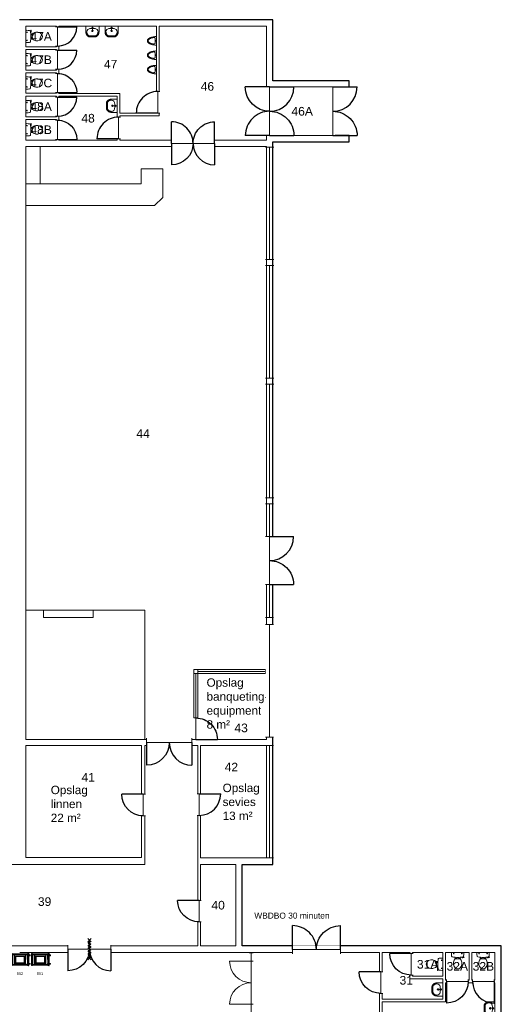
# Model space of a CAD drawing. Header units: millimetres. Extents: x 251300 to 553564, y 2563 to 144710.
# Tile 56 of 57: x 287305 to 307415, y 30348 to 71479. Entities that reach past the tile are written whole.
import ezdxf
from ezdxf.enums import TextEntityAlignment as Align

# ---------------------------------------------------------------- set-up
doc = ezdxf.new("R2010")
doc.units = ezdxf.units.MM
doc.set_wipeout_variables(frame=1)
doc.linetypes.add('HIDDEN', pattern=[9.525, 6.35, -3.175])
for name, color, linetype in [('0 @ 50', 7, 'Continuous'), ('A--$01A__Algemeen-Txt25', 2, 'Continuous'), ('A--32A_Binnenwandopening deurdranger', 1, 'Continuous'), ('A--L65A_Beveiliging Dak', 1, 'Continuous')]:
    doc.layers.add(name, color=color, linetype=linetype)
for name, color, linetype, lineweight in [('APPARAAT1', 2, 'Continuous', 25), ('APPARAAT2', 1, 'Continuous', 20), ('APPARAAT3', 6, 'Continuous', 18), ('POSITIENUMMER', 141, 'Continuous', 20), ('TEKST PS', 10, 'Continuous', 9), ('X-L21_C_buitenwanden', 7, 'Continuous', 30), ('X-L22_C_binnenwand', 7, 'Continuous', 13), ('X-L24_C_trappen hellingen', 30, 'Continuous', 5), ('X-L32_C_binnenwandopeningen', 3, 'Continuous', 5), ('X-L74_C_sanitair', 5, 'Continuous', 5), ('X-L76_C_vaste voorziening', 4, 'Continuous', 5), ('X-T22_C_ruimtelabel', 7, 'Continuous', 5)]:
    doc.layers.add(name, color=color, linetype=linetype, lineweight=lineweight)
doc.styles.add('DVD_ALG 2.5mm_RE', font='arial.ttf', dxfattribs={"height": 2.5})
doc.styles.add('PS', font='arial.ttf')
doc.styles.get("Standard").update_dxf_attribs({"font": 'arial.ttf'})

# ---------------------------------------------------------------- blocks, each defined once
blk = doc.blocks.new('POSITIENUMMER')
at = {"layer": 'POSITIENUMMER', "style": 'PS', "flags": 1}
for tag, p in [('AFMETINGEN', (-1.22, -10.86)), ('OMSCHRIJVING', (-1.22, -14.79)), ('OPMERKINGEN', (-1.22, -18.98))]:
    blk.add_attdef(tag, p, '', height=2.8, dxfattribs=at)
blk.add_wipeout([(-5.03, 0), (-5.03, 0.11), (-5.02, 0.2), (-5, 0.34), (-4.97, 0.48), (-4.93, 0.6), (-4.86, 0.76), (-4.78, 0.92), (-4.69, 1.07), (-4.6, 1.2), (-4.54, 1.27), (-4.48, 1.34), (-4.43, 1.4), (-4.35, 1.49), (-4.26, 1.57), (-4.18, 1.64), (-4.07, 1.73), (-3.91, 1.86), (-3.77, 1.95), (-3.62, 2.05), (-3.49, 2.12), (-3.31, 2.22), (-3.18, 2.29), (-3.02, 2.36), (-2.86, 2.43), (-2.72, 2.48), (-2.53, 2.55), (-2.36, 2.61), (-2.17, 2.66), (-2, 2.71), (-1.73, 2.77), (-1.53, 2.81), (-1.37, 2.84), (-1.13, 2.88), (-0.93, 2.9), (-0.73, 2.92), (-0.52, 2.93), (-0.28, 2.95), (-0.09, 2.95), (0.17, 2.95), (0.35, 2.94), (0.58, 2.93), (0.78, 2.91), (1, 2.89), (1.15, 2.87), (1.32, 2.85), (1.47, 2.82), (1.68, 2.78), (1.88, 2.74), (2.01, 2.7), (2.16, 2.67), (2.37, 2.6), (2.54, 2.55), (2.65, 2.51), (2.78, 2.46), (2.91, 2.41), (3.05, 2.34), (3.21, 2.27), (3.32, 2.22), (3.46, 2.14), (3.61, 2.06), (3.73, 1.98), (3.85, 1.9), (4, 1.79), (4.11, 1.7), (4.21, 1.62), (4.33, 1.5), (4.43, 1.4), (4.53, 1.29), (4.62, 1.17), (4.69, 1.06), (4.77, 0.94), (4.83, 0.83), (4.89, 0.7), (4.93, 0.6), (4.97, 0.47), (4.99, 0.38), (5.02, 0.23), (5.03, 0.13), (5.03, 0.07), (5.03, 0.04), (5.03, -0.07), (5.02, -0.18), (5.02, -0.17), (5.01, -0.3), (4.96, -0.48), (4.92, -0.62), (4.88, -0.73), (4.79, -0.9), (4.74, -0.99), (4.69, -1.08), (4.62, -1.17), (4.52, -1.29), (4.44, -1.39), (4.37, -1.46), (4.28, -1.55), (4.2, -1.63), (4.05, -1.75), (3.95, -1.83), (3.83, -1.91), (3.65, -2.03), (3.52, -2.11), (3.37, -2.19), (3.23, -2.26), (3.12, -2.32), (2.93, -2.4), (2.81, -2.45), (2.67, -2.5), (2.5, -2.56), (2.26, -2.63), (2.12, -2.68), (1.9, -2.73), (1.71, -2.78), (1.55, -2.81), (1.41, -2.83), (1.28, -2.85), (1.11, -2.88), (0.84, -2.91), (0.68, -2.92), (0.46, -2.94), (0.29, -2.95), (0.1, -2.95), (-0.12, -2.95), (-0.33, -2.94), (-0.56, -2.93), (-0.83, -2.91), (-1.09, -2.88), (-1.3, -2.85), (-1.58, -2.8), (-1.83, -2.75), (-2.05, -2.69), (-2.13, -2.67), (-2.15, -2.67), (-2.41, -2.59), (-2.61, -2.52), (-2.79, -2.45), (-2.94, -2.39), (-3.08, -2.33), (-3.25, -2.25), (-3.37, -2.19), (-3.5, -2.12), (-3.64, -2.04), (-3.76, -1.96), (-3.89, -1.87), (-3.97, -1.81), (-4.08, -1.73), (-4.15, -1.67), (-4.32, -1.51), (-4.48, -1.35), (-4.55, -1.26), (-4.64, -1.14), (-4.73, -1), (-4.79, -0.9), (-4.86, -0.77), (-4.91, -0.65), (-4.94, -0.55), (-4.97, -0.44), (-5.01, -0.28), (-5.02, -0.19), (-5.03, -0.07)]).dxf.layer = 'POSITIENUMMER'
at = {"layer": 'POSITIENUMMER'}
blk.add_attdef('POS', text='', height=2.3, dxfattribs=at).set_placement((0, 0), align=Align.MIDDLE)
at = {"layer": 'POSITIENUMMER', "style": 'PS', "flags": 1}
blk.add_attdef('MERK-TYPE', (-1.22, -6.81), '', height=2.8, dxfattribs=at)
blk = doc.blocks.new('DVDVB_32_-S-_Raam')
at = {"linetype": 'Continuous', "lineweight": 13}
blk.add_wipeout([(0, 0.5), (1, 0.5), (1, -0.5), (0, -0.5)], dxfattribs=at)
at = {"color": 1, "linetype": 'ByBlock', "lineweight": -2}
for p, q in [((0, -0.5), (0, 0.5)), ((1, -0.5), (1, 0.5)), ((0, 0), (1, 0))]:
    blk.add_line(p, q, dxfattribs=at)
blk = doc.blocks.new('DVDVB_32_-S-_Deur')
at = {"linetype": 'Continuous', "lineweight": 13}
blk.add_wipeout([(0, -0.5), (1, -0.5), (1, 0.5), (0, 0.5)], dxfattribs=at)
at = {"color": 0, "linetype": 'ByBlock', "lineweight": -2}
for p, q in [((0, -0.5), (0, 0.5)), ((1, -0.5), (1, 0.5)), ((0, 0), (1, 0))]:
    blk.add_line(p, q, dxfattribs=at)
blk = doc.blocks.new('DVDVB_32_-S-_DubbelDeur')
at = {"linetype": 'Continuous', "lineweight": 13}
blk.add_wipeout([(0, -0.5), (1, -0.5), (1, 0.5), (0, 0.5)], dxfattribs=at)
at = {"color": 0, "linetype": 'ByBlock', "lineweight": -2}
for p, q in [((0, -0.5), (0, 0.5)), ((1, -0.5), (1, 0.5)), ((0, 0), (1, 0))]:
    blk.add_line(p, q, dxfattribs=at)
blk = doc.blocks.new('DVDVB_74_-S-_Toilet')
at = {"color": 0, "linetype": 'ByBlock', "lineweight": -2}
for p, q in [((248, 0), (-248, 0)), ((-143, -45), (-184, -45)), ((-163, -66), (-163, -24)), ((-111, -200), (-111, -230)), ((-101, -271), (-101, -250)), ((-101, -250), (-57, -250)), ((-67, -250), (-67, -268)), ((-57, -250), (-57, -267)), ((-57, -255), (-35, -255)), ((-35, -255), (-35, -260)), ((-35, -260), (35, -260)), ((35, -255), (35, -260)), ((57, -255), (35, -255)), ((57, -250), (57, -266)), ((101, -250), (57, -250)), ((67, -250), (67, -267)), ((101, -270), (101, -250)), ((111, -230), (111, -200)), ((193, -45), (152, -45)), ((173, -65), (173, -25)), ((178, -192), (183, -206)), ((181, -202), (210, -196)), ((211, -197), (208, -187)), ((262, -216), (210, -224)), ((222, -205), (259, -200)), ((264, -204), (266, -210))]:
    blk.add_line(p, q, dxfattribs=at)
for centre in [(-163, -46), (173, -46)]:
    blk.add_circle(centre, 12, dxfattribs=at)
for centre, radius, start, end in [((-214, -28), 43.4, 141.7698, 181.0192), ((892, -28), 1150, 180, 186.3309), ((-217, -151), 34, 186.3309, 259.2904), ((0, 994), 1200, 259.2904, 264.6981), ((80, -457), 263, 148.9077, 230.8792), ((241, -554), 450, 146.1571, 148.9077), ((-240, -231), 129, 326.1571, 0), ((-101, -292), 20, 96.9358, 142.58), ((0, 992), 1197, 264.6981, 275.3019), ((9, -1192), 926, 84.3005, 96.9358), ((-81, -457), 263, 309.1208, 31.0923), ((99, -290), 20, 37.7817, 84.3005), ((0, 994), 1200, 275.3019, 280.7271), ((240, -231), 129, 180, 213.8429), ((-241, -554), 450, 31.0923, 33.8429), ((207, -200), 25, 195.9272, 278.4779), ((220, -196), 10, 191.8886, 277.2238), ((217, -152), 33.5, 280.7271, 353.6509), ((214, -28), 43.4, 358.9808, 38.2302), ((-893, -28), 1150, 353.6509, 0), ((260, -206), 5, 15.7398, 97.2238), ((261, -212), 5, 278.4779, 15.7398), ((0, -556), 135, 230.8792, 309.1208)]:
    blk.add_arc(centre, radius, start, end, dxfattribs=at)
blk = doc.blocks.new('DVDVB_74_-S-_Urinoir')
at = {"color": 0, "linetype": 'ByBlock', "lineweight": -2}
blk.add_circle((0, -25), 25, dxfattribs=at)
blk.add_open_spline([(177, 0), (0, 0), (-178, 0)], degree=2, dxfattribs=at)
for points, weights, knots in [([(-178, 0), (-178, -380), (0, -380), (177, -380), (177, 0)], [1, 0.707106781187, 1, 0.707106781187, 1], [0, 0, 0, 0.25, 0.25, 0.5, 0.5, 0.5]), ([(-1, -50), (-41, -50), (-81, -50), (-140, -50), (-140, -110), (-141, -111), (-141, -113), (-140, -113), (-140, -113), (-106, -344), (-4, -350)], [1, 1, 1, 0.707106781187, 1, 1, 1, 1, 1, 0.817166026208, 0.992380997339], [0, 0, 0, 0.2, 0.2, 0.4, 0.4, 0.6, 0.6, 0.8, 0.8, 0.9958328, 0.9958328, 0.9958328]), ([(-7, -50), (32, -50), (71, -50), (72, -50), (72, -50), (132, -50), (132, -110), (132, -110), (131, -110), (131, -111), (131, -113), (132, -113), (132, -113), (99, -344), (-4, -350)], [1, 1, 1, 1, 1, 0.707106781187, 1, 1, 1, 1, 1, 1, 1, 0.817166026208, 0.992380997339], [0, 0, 0, 0.1428571, 0.1428571, 0.2857143, 0.2857143, 0.4285714, 0.4285714, 0.5714286, 0.5714286, 0.7142857, 0.7142857, 0.8571429, 0.8571429, 0.9970234, 0.9970234, 0.9970234])]:
    blk.add_rational_spline(points, weights, degree=2, knots=knots, dxfattribs=at)
blk = doc.blocks.new('DVDVB_74_-S-_Wasbak')
at = {"color": 0, "linetype": 'ByBlock', "lineweight": -2}
for p, q in [((-79, -100), (79, -100)), ((0, -65), (-45, -82)), ((-37, -64), (-29, -89)), ((0, -65), (0, -153)), ((0, -65), (45, -82)), ((37, -64), (29, -89))]:
    blk.add_line(p, q, dxfattribs=at)
for centre, radius in [((0, -196), 30), ((0, -196), 20), ((0, -66), 17.5)]:
    blk.add_circle(centre, radius, dxfattribs=at)
blk.add_ellipse((-96, -211), major_axis=(136, 40), ratio=0.751905, start_param=1.224555, end_param=2.997882, dxfattribs=at)
at = {"color": 0, "linetype": 'ByBlock', "lineweight": -2, "extrusion": (0, 0, -1)}
blk.add_ellipse((96, -211), major_axis=(-136, 40), ratio=0.751905, start_param=1.224555, end_param=2.997882, dxfattribs=at)
at = {"color": 0, "linetype": 'ByBlock', "lineweight": -2}
for points in [[(-275, 0), (-275, -118), (-275, -235)], [(275, 0), (0, 0), (-275, 0)], [(275, -236), (275, -118), (275, 0)], [(-92, -451), (0, -450), (91, -450)]]:
    blk.add_open_spline(points, degree=2, dxfattribs=at)
for points in [[(-275, -235), (-270, -456), (-92, -451)], [(91, -450), (270, -456), (275, -236)]]:
    blk.add_rational_spline(points, [1, 0.707108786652, 1], degree=2, dxfattribs=at)
blk.add_rational_spline([(235, -235), (231, -415), (92, -411), (92, -410), (91, -410), (0, -410), (-91, -410), (-92, -410), (-93, -411), (-231, -415), (-235, -235)], [1, 0.707108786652, 1, 1, 1, 1, 1, 1, 1, 0.707108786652, 1], degree=2, knots=[0, 0, 0, 0.2, 0.2, 0.4, 0.4, 0.6, 0.6, 0.8, 0.8, 1, 1, 1], dxfattribs=at)
blk = doc.blocks.new('DVDVB_32_-S-_DraairichtingEnkel')
at = {"color": 0, "linetype": 'ByBlock', "lineweight": -2}
blk.add_line((0, 0), (0, 1), dxfattribs=at)
blk.add_arc((0, 0), 1, 0, 90, dxfattribs=at)
blk = doc.blocks.new('Dienbladen DFR 460x360')
at = {"layer": 'APPARAAT1'}
for p, q in [((16, -14), (16, -250)), ((16, -26), (16, -243)), ((16, -486), (16, -250)), ((16, -474), (16, -257)), ((18, -12), (49, -12)), ((51, -13), (51, -22)), ((51, -14), (51, -250)), ((691, -17), (51, -17)), ((51, -250), (51, -17)), ((51, -250), (51, -483)), ((51, -486), (51, -250)), ((691, -250), (691, -17)), ((691, -250), (691, -483)), ((739, -409), (739, -91)), ((18, -488), (49, -488)), ((691, -483), (51, -483))]:
    blk.add_line(p, q, dxfattribs=at)
for points in [[(726, -10), (691, -10), (691, -91), (726, -91)], [(726, -490), (691, -490), (691, -409), (726, -409)]]:
    blk.add_lwpolyline(points, close=True, dxfattribs=at)
for points in [[(726, -10), (739, -10), (739, -91), (726, -91)], [(726, -490), (739, -490), (739, -409), (726, -409)]]:
    blk.add_lwpolyline(points, dxfattribs=at)
for centre, start, end in [((18, -14), 90, 180), ((49, -14), 0, 90), ((18, -486), 180, 270), ((49, -486), 270, 0)]:
    blk.add_arc(centre, 2, start, end, dxfattribs=at)
at = {"layer": 'APPARAAT2'}
for p, q in [((32, 0), (0, 0)), ((6, 0), (6, -244)), ((710, 0), (742, 0)), ((736, 0), (736, -10)), ((-2, -2), (-2, -242)), ((-2, -498), (-2, -258)), ((0, -244), (15, -244)), ((0, -256), (15, -256)), ((6, -500), (6, -256)), ((33, 0), (50, -11)), ((371, -63), (134, -63)), ((134, -250), (134, -63)), ((134, -66), (134, -113)), ((134, -86), (134, -111)), ((134, -86), (134, -86)), ((134, -113), (136, -113)), ((141, -117), (134, -117)), ((161, -119), (134, -119)), ((134, -250), (134, -437)), ((161, -381), (134, -381)), ((141, -382), (134, -382)), ((134, -434), (134, -386)), ((134, -386), (136, -386)), ((134, -414), (134, -389)), ((136, -113), (136, -66)), ((136, -117), (136, -70)), ((139, -70), (136, -70)), ((136, -70), (139, -70)), ((136, -78), (136, -70)), ((139, -78), (136, -78)), ((136, -250), (136, -119)), ((136, -250), (136, -119)), ((136, -250), (136, -381)), ((136, -250), (136, -381)), ((136, -382), (136, -430)), ((136, -386), (136, -434)), ((184, -63), (137, -63)), ((137, -65), (184, -65)), ((139, -113), (139, -72)), ((139, -386), (139, -428)), ((371, -65), (141, -65)), ((141, -65), (141, -68)), ((371, -67), (144, -67)), ((371, -118), (144, -118)), ((371, -381), (144, -381)), ((165, -65), (165, -67)), ((165, -65), (173, -65)), ((166, -118), (166, -250)), ((166, -381), (166, -250)), ((169, -250), (169, -119)), ((171, -119), (169, -119)), ((169, -250), (169, -381)), ((171, -381), (169, -381)), ((171, -119), (171, -118)), ((171, -381), (171, -381)), ((173, -65), (173, -67)), ((371, -63), (184, -63)), ((184, -63), (184, -65)), ((184, -65), (184, -63)), ((184, -65), (371, -65)), ((194, -250), (194, -118)), ((194, -250), (194, -381)), ((371, -63), (608, -63)), ((371, -63), (557, -63)), ((371, -65), (371, -63)), ((371, -65), (371, -63)), ((371, -65), (601, -65)), ((557, -65), (371, -65)), ((371, -67), (598, -67)), ((371, -118), (598, -118)), ((371, -381), (598, -381)), ((547, -250), (547, -118)), ((547, -250), (547, -381)), ((557, -63), (605, -63)), ((557, -65), (557, -63)), ((557, -63), (557, -65)), ((605, -65), (557, -65)), ((568, -65), (568, -67)), ((576, -65), (568, -65)), ((571, -119), (571, -118)), ((571, -119), (572, -119)), ((571, -381), (571, -381)), ((571, -381), (572, -381)), ((572, -250), (572, -119)), ((572, -250), (572, -381)), ((576, -65), (576, -67)), ((576, -118), (576, -250)), ((576, -381), (576, -250)), ((581, -119), (608, -119)), ((581, -381), (608, -381)), ((601, -65), (601, -68)), ((601, -117), (608, -117)), ((601, -382), (608, -382)), ((606, -70), (603, -70)), ((603, -70), (605, -70)), ((603, -113), (603, -72)), ((603, -78), (605, -78)), ((603, -386), (603, -428)), ((605, -78), (605, -70)), ((606, -113), (606, -66)), ((606, -117), (606, -70)), ((607, -113), (606, -113)), ((606, -250), (606, -119)), ((606, -250), (606, -119)), ((606, -250), (606, -381)), ((606, -250), (606, -381)), ((606, -382), (606, -430)), ((606, -386), (606, -434)), ((607, -386), (606, -386)), ((607, -66), (607, -113)), ((607, -86), (607, -111)), ((608, -86), (607, -86)), ((607, -434), (607, -386)), ((607, -414), (607, -389)), ((608, -250), (608, -63)), ((608, -250), (608, -437)), ((691, -13), (691, -22)), ((691, -91), (739, -91)), ((691, -409), (739, -409)), ((709, 0), (694, -10)), ((696, -409), (696, -91)), ((721, -409), (721, -91)), ((728, -409), (728, -91)), ((742, -244), (739, -244)), ((742, -256), (739, -256)), ((744, -2), (744, -242)), ((744, -52), (796, -56)), ((744, -95), (796, -92)), ((744, -498), (744, -258)), ((744, -405), (796, -408)), ((746, -95), (746, -53)), ((746, -57), (796, -60)), ((746, -91), (796, -88)), ((746, -405), (746, -447)), ((746, -409), (796, -412)), ((797, -61), (797, -87)), ((801, -87), (801, -61)), ((32, -500), (0, -500)), ((33, -500), (50, -489)), ((51, -487), (51, -478)), ((134, -414), (134, -414)), ((371, -437), (134, -437)), ((139, -422), (136, -422)), ((136, -422), (136, -430)), ((136, -430), (139, -430)), ((139, -430), (136, -430)), ((137, -435), (184, -435)), ((184, -436), (137, -436)), ((141, -435), (141, -432)), ((371, -435), (141, -435)), ((371, -433), (144, -433)), ((165, -434), (165, -433)), ((165, -434), (173, -434)), ((173, -434), (173, -433)), ((184, -435), (371, -435)), ((184, -435), (184, -436)), ((184, -436), (184, -435)), ((371, -436), (184, -436)), ((371, -433), (598, -433)), ((557, -435), (371, -435)), ((371, -435), (601, -435)), ((371, -435), (371, -436)), ((371, -435), (371, -436)), ((371, -436), (557, -436)), ((371, -437), (608, -437)), ((605, -435), (557, -435)), ((557, -436), (557, -435)), ((557, -435), (557, -436)), ((557, -436), (605, -436)), ((568, -434), (568, -433)), ((576, -434), (568, -434)), ((576, -434), (576, -433)), ((601, -435), (601, -432)), ((603, -422), (605, -422)), ((603, -430), (605, -430)), ((606, -430), (603, -430)), ((605, -422), (605, -430)), ((608, -414), (607, -414)), ((709, -500), (694, -490)), ((710, -500), (742, -500)), ((744, -448), (796, -444)), ((746, -443), (796, -440)), ((797, -439), (797, -413)), ((801, -413), (801, -439))]:
    blk.add_line(p, q, dxfattribs=at)
for centre, radius, start, end in [((0, -2), 2, 90, 180), ((32, -2), 2, 57.5645, 90), ((710, -2), 2, 90, 122.4355), ((742, -2), 2, 0, 90), ((0, -242), 2, 180, 270), ((0, -258), 2, 90, 180), ((15, -243), 1, 270, 0), ((15, -257), 1, 0, 90), ((49, -13), 2, 0, 57.5645), ((137, -66), 2.5, 90, 180), ((131, -111), 3, 326.4427, 0), ((131, -389), 3, 0, 33.5573), ((137, -66), 1, 90, 180), ((144, -72), 5, 90, 180), ((144, -113), 5, 180, 270), ((144, -386), 5, 90, 180), ((161, -116), 3, 270, 318.1897), ((161, -384), 3, 41.8103, 90), ((581, -116), 3, 221.8103, 270), ((581, -384), 3, 90, 138.1897), ((598, -72), 5, 0, 90), ((598, -113), 5, 270, 0), ((598, -386), 5, 0, 90), ((605, -66), 2.5, 0, 90), ((605, -66), 1, 0, 90), ((610, -111), 3, 180, 213.5573), ((610, -389), 3, 146.4427, 180), ((742, -242), 2, 270, 0), ((742, -258), 2, 0, 90), ((796, -61), 5, 0, 86.5448), ((796, -61), 1, 0, 86.5448), ((796, -87), 5, 273.4552, 0), ((796, -87), 1, 273.4552, 0), ((796, -413), 5, 0, 86.5448), ((0, -498), 2, 180, 270), ((32, -498), 2, 270, 302.4355), ((49, -487), 2, 302.4355, 0), ((137, -434), 2.5, 180, 270), ((137, -434), 1, 180, 270), ((144, -428), 5, 180, 270), ((598, -428), 5, 270, 0), ((605, -434), 2.5, 270, 0), ((605, -434), 1, 270, 0), ((710, -498), 2, 237.5645, 270), ((742, -498), 2, 270, 0), ((796, -413), 1, 0, 86.5448), ((796, -439), 1, 273.4552, 0), ((796, -439), 5, 273.4552, 0)]:
    blk.add_arc(centre, radius, start, end, dxfattribs=at)
at = {"layer": 'APPARAAT3', "linetype": 'HIDDEN'}
for p, q in [((691, -52), (51, -52)), ((691, -448), (51, -448))]:
    blk.add_line(p, q, dxfattribs=at)
blk = doc.blocks.new('*U203')
at = {"layer": 'A--32A_Binnenwandopening deurdranger'}
blk.add_lwpolyline([(0, -300), (-39, -290, -0.767327), (-39, -251), (0, -241), (39, -230, 0.767327), (39, -192), (0, -181), (-39, -171, -0.767327), (-39, -132), (0, -122), (39, -112, 0.767327), (39, -73), (0, -63), (-39, -53, -0.767327), (-39, -14), (0, -4), (39, 7, 0.767327), (39, 45), (0, 56), (-39, 66, -0.767327), (-39, 105), (0, 115), (39, 125, 0.767327), (39, 164), (0, 174), (-39, 185, -0.767327), (-39, 223), (0, 234), (39, 244, 0.767327), (39, 283), (0, 293)], format="xyb", dxfattribs=at)
at = {"layer": 'A--L65A_Beveiliging Dak'}
for p, q in [((-68, 448), (68, 312)), ((-68, 312), (68, 448)), ((0, -380), (0, 380)), ((-68, -448), (68, -312)), ((-68, -312), (68, -448))]:
    blk.add_line(p, q, dxfattribs=at)

msp = doc.modelspace()

# ---------------------------------------------------------------- linework, layer by layer
at = {"layer": 'X-L21_C_buitenwanden'}
for p, q in [((297874.9, 71478.8), (287294.9, 71478.8)), ((297874.9, 68928.8), (297874.9, 71478.8)), ((301064.9, 68928.8), (297874.9, 68928.8)), ((301064.9, 68668.8), (301064.9, 68928.8)), ((300434.9, 66638.8), (300434.9, 68668.8)), ((300434.9, 68668.8), (301064.9, 68668.8)), ((301064.9, 66638.8), (300434.9, 66638.8)), ((301064.9, 66378.8), (301064.9, 66638.8)), ((297874.9, 66378.8), (301064.9, 66378.8)), ((296594.9, 32783.8), (296594.9, 36193.8)), ((296594.9, 36193.8), (297874.9, 36193.8)), ((307414.9, 32783.8), (296594.9, 32783.8)), ((307414.9, 12763.8), (307414.9, 32783.8))]:
    msp.add_line(p, q, dxfattribs=at)
at = {"layer": 'X-L22_C_binnenwand'}
for p, q in [((288834.9, 71208.8), (287564.9, 71208.8)), ((287564.9, 71208.8), (287564.9, 70346.8)), ((288834.9, 70346.8), (288834.9, 71208.8)), ((293014.9, 71208.8), (288944.9, 71208.8)), ((288944.9, 71208.8), (288944.9, 68388.8)), ((293014.9, 67578.8), (293014.9, 71208.8)), ((297604.9, 71208.8), (293124.9, 71208.8)), ((293124.9, 71208.8), (293124.9, 67468.8)), ((297604.9, 66448.8), (297604.9, 71208.8)), ((287564.9, 70346.8), (288834.9, 70346.8)), ((288834.9, 70236.8), (287564.9, 70236.8)), ((287564.9, 70236.8), (287564.9, 69374.8)), ((288834.9, 69374.8), (288834.9, 70236.8)), ((287564.9, 69374.8), (288834.9, 69374.8)), ((288834.9, 69264.8), (287564.9, 69264.8)), ((287564.9, 69264.8), (287564.9, 68402.8)), ((288834.9, 68402.8), (288834.9, 69264.8)), ((287564.9, 68402.8), (288834.9, 68402.8)), ((288834.9, 68278.8), (287564.9, 68278.8)), ((287564.9, 68278.8), (287564.9, 67416.8)), ((288834.9, 67416.8), (288834.9, 68278.8)), ((288944.9, 68388.8), (291484.9, 68388.8)), ((291374.9, 68278.8), (288944.9, 68278.8)), ((288944.9, 68278.8), (288944.9, 66448.8)), ((291374.9, 66448.8), (291374.9, 68278.8)), ((291484.9, 68388.8), (291484.9, 67578.8)), ((300324.9, 68668.8), (297874.9, 68668.8)), ((297874.9, 68668.8), (297874.9, 66638.8)), ((300324.9, 66638.8), (300324.9, 68668.8)), ((291484.9, 67578.8), (293014.9, 67578.8)), ((293124.9, 67468.8), (291484.9, 67468.8)), ((291484.9, 67468.8), (291484.9, 66448.8)), ((287564.9, 67416.8), (288834.9, 67416.8)), ((288834.9, 67310.8), (287564.9, 67310.8)), ((287564.9, 67310.8), (287564.9, 66448.8)), ((288834.9, 66448.8), (288834.9, 67310.8)), ((297874.9, 66638.8), (300324.9, 66638.8)), ((287564.9, 66448.8), (288834.9, 66448.8)), ((288944.9, 66448.8), (291374.9, 66448.8)), ((291484.9, 66448.8), (297604.9, 66448.8)), ((287564.9, 66178.8), (287564.9, 41408.8)), ((297604.9, 41408.8), (297604.9, 44198.8)), ((287564.9, 41408.8), (294604.9, 41408.8)), ((292393.9, 41163.8), (287564.9, 41163.8)), ((287564.9, 41163.8), (287565.9, 36475.8)), ((292393.9, 36475.8), (292393.9, 41163.8)), ((294743.9, 41163.8), (292533.9, 41163.8)), ((292533.9, 41163.8), (292533.9, 36192.8)), ((294714.9, 41408.8), (297604.9, 41408.8)), ((294743.9, 32783.8), (294743.9, 41163.8)), ((294853.9, 41163.8), (294853.9, 36463.8)), ((287565.9, 36475.8), (292393.9, 36475.8)), ((292533.9, 36192.8), (284121.9, 36192.8)), ((296324.9, 36193.8), (294853.9, 36193.8)), ((294853.9, 36193.8), (294853.9, 32783.8)), ((296324.9, 32783.8), (296324.9, 36193.8)), ((282311.9, 32783.8), (294743.9, 32783.8)), ((302324.9, 32513.8), (287314.9, 32513.8)), ((294853.9, 32783.8), (296324.9, 32783.8)), ((302324.9, 20992.8), (302324.9, 32513.8)), ((303598.9, 32513.8), (302434.9, 32513.8)), ((302434.9, 32513.8), (302434.9, 30562.8)), ((303598.9, 31412.8), (303598.9, 32513.8)), ((304968.9, 32513.8), (303708.9, 32513.8)), ((303708.9, 32513.8), (303708.9, 31522.8)), ((304968.9, 31522.8), (304968.9, 32513.8)), ((305078.9, 32513.8), (305078.9, 31354.8)), ((306078.9, 32513.8), (305078.9, 32513.8)), ((306078.9, 31354.8), (306078.9, 32513.8)), ((306188.9, 32513.8), (306188.9, 31354.8)), ((307144.9, 32513.8), (306188.9, 32513.8)), ((307144.9, 31354.8), (307144.9, 32513.8)), ((304968.9, 31412.8), (303598.9, 31412.8)), ((303708.9, 31522.8), (304968.9, 31522.8)), ((304968.9, 30562.8), (304968.9, 31412.8)), ((305078.9, 31354.8), (306078.9, 31354.8)), ((306188.9, 31354.8), (307144.9, 31354.8)), ((307144.9, 31244.8), (305078.9, 31244.8)), ((305078.9, 31244.8), (305078.9, 30452.8)), ((307144.9, 28136.8), (307144.9, 31244.8)), ((302434.9, 30562.8), (304968.9, 30562.8)), ((302434.9, 30452.8), (302434.9, 29252.8)), ((305078.9, 30452.8), (302434.9, 30452.8))]:
    msp.add_line(p, q, dxfattribs=at)
at = {"layer": 'X-L24_C_trappen hellingen'}
for p, q in [((288295.9, 46509.8), (288295.9, 46814.8)), ((290375.9, 46814.8), (288295.9, 46814.8)), ((288295.9, 46509.8), (290375.9, 46509.8)), ((290375.9, 46509.8), (290375.9, 46814.8))]:
    msp.add_line(p, q, dxfattribs=at)
at = {"layer": 'X-L32_C_binnenwandopeningen'}
for points in [[(294744.9, 44168.8), (294574.9, 44168.8), (294574.9, 44338.8), (294744.9, 44338.8)], [(294744.9, 44168.8), (297574.9, 44168.8), (297574.9, 44338.8), (294744.9, 44338.8)]]:
    msp.add_lwpolyline(points, close=True, dxfattribs=at)
for points in [[(294744.9, 44253.8), (297574.9, 44253.8)], [(297054.9, 32503.8), (296884.9, 32503.8)]]:
    msp.add_lwpolyline(points, dxfattribs=at)
at = {"layer": 'X-L76_C_vaste voorziening'}
for p, q in [((287564.9, 66178.8), (288164.9, 66178.8)), ((287564.9, 66178.8), (287564.9, 63723.8)), ((288164.9, 66178.8), (288164.9, 64621.8)), ((292377.9, 64621.8), (292377.9, 65251.8)), ((292377.9, 65251.8), (293275.9, 65251.8)), ((293275.9, 65251.8), (293275.9, 64054.8)), ((287564.9, 64621.8), (292377.9, 64621.8)), ((293275.9, 64054.8), (292934.9, 63723.8)), ((292934.9, 63723.8), (287564.9, 63723.8)), ((288295.9, 46814.8), (287564.9, 46814.8)), ((290375.9, 46814.8), (292533.9, 46814.8))]:
    msp.add_line(p, q, dxfattribs=at)

# ---------------------------------------------------------------- block references
at = {"layer": '0 @ 50', "xscale": 50, "yscale": 50, "zscale": 50}
for p, values in [((287312.9, 31625.6), {'POS': '802'}), ((288147.3, 31625.6), {'POS': '801'})]:
    msp.add_blockref('POSITIENUMMER', p, dxfattribs=at).add_auto_attribs(values)
at = {"layer": 'X-L32_C_binnenwandopeningen', "rotation": 90}
for name, p, xscale, yscale in [('DVDVB_32_-S-_Raam', (297739.9, 61458.8), 4699.993881, 349.9994056), ('DVDVB_32_-S-_Raam', (297739.9, 56508.8), 4699.993881, 349.9994056), ('DVDVB_32_-S-_Raam', (297739.9, 51508.8), 4749.991933, 349.9994056), ('DVDVB_32_-S-_Raam', (297739.9, 49883.8), 1375, 330), ('DVDVB_32_-S-_Raam', (297739.9, 46508.8), 1375, 330), ('DVDVB_32_-S-_Raam', (297739.9, 36463.8), 4700, 330), ('DVDVB_32_-S-_DubbelDeur', (296969.9, 30348.8), 1799.97, 170.724)]:
    msp.add_blockref(name, p, dxfattribs=dict(at, xscale=xscale, yscale=yscale))
at = {"layer": 'X-L74_C_sanitair'}
for name, p, xscale, yscale in [('DVDVB_74_-S-_Wasbak', (290341.9, 71208.8), 0.9999983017, 0.9999983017), ('DVDVB_74_-S-_Wasbak', (291141.9, 71208.8), 0.9999983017, 0.9999983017), ('DVDVB_74_-S-_Toilet', (305592.9, 32513.8), 0.9999703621, 0.9999703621), ('DVDVB_74_-S-_Toilet', (306651.9, 32513.8), 0.9999703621, 0.9999703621)]:
    msp.add_blockref(name, p, dxfattribs=dict(at, xscale=xscale, yscale=yscale))
for name, p, xscale, yscale, rotation in [('DVDVB_74_-S-_Toilet', (287564.9, 70777.8), 0.9999703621, 0.9999703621, 90), ('DVDVB_74_-S-_Urinoir', (293014.9, 70593.8), 0.9999983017, 0.9999983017, 270), ('DVDVB_74_-S-_Toilet', (287564.9, 69806.8), 0.9999703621, 0.9999703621, 90), ('DVDVB_74_-S-_Urinoir', (293014.9, 69993.8), 0.9999983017, 0.9999983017, 270), ('DVDVB_74_-S-_Urinoir', (293014.9, 69393.8), 0.9999983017, 0.9999983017, 270), ('DVDVB_74_-S-_Toilet', (287564.9, 68834.8), 0.9999703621, 0.9999703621, 90), ('DVDVB_74_-S-_Toilet', (287564.9, 67847.8), 0.9999703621, 0.9999703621, 90), ('DVDVB_74_-S-_Toilet', (287564.9, 66879.8), 0.9999703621, 0.9999703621, 90), ('DVDVB_74_-S-_Toilet', (304968.9, 32023.8), 0.9999703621, 0.9999703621, 270), ('DVDVB_74_-S-_Wasbak', (307144.9, 30179.8), 0.9999703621, 0.9999703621, 270)]:
    msp.add_blockref(name, p, dxfattribs=dict(at, xscale=xscale, yscale=yscale, rotation=rotation))

# ---------------------------------------------------------------- texts
at = {"layer": 'A--$01A__Algemeen-Txt25', "insert": (297100.4, 34178.7), "char_height": 250, "attachment_point": 1, "style": 'DVD_ALG 2.5mm_RE'}
msp.add_mtext_dynamic_manual_height_columns('WBDBO 30 minuten', width=3366.203, gutter_width=1250, heights=[0], dxfattribs=at)
at = {"layer": 'TEKST PS', "char_height": 350, "width": 2546.168, "attachment_point": 1, "style": 'PS'}
for s, insert in [('Opslag banqueting-\\Pequipment\\P8 m²', (295108.2, 43964)), ('Opslag linnen\\P22 m²', (288601.6, 39477.4)), ('Opslag sevies\\P13 m²', (295778.5, 39563.1))]:
    msp.add_mtext(s, dxfattribs=dict(at, insert=insert))
at = {"layer": 'X-T22_C_ruimtelabel'}
for s, p in [('47', (291103.7, 69621.9)), ('46', (295142.3, 68692.8)), ('48', (290159.9, 67363.8)), ('46A', (299099.9, 67653.8)), ('44', (292457.3, 54190.2)), ('43', (296550.8, 41894.6)), ('42', (296143.1, 40258.5)), ('41', (290166.4, 39830.6)), ('39', (288344.2, 34637.3)), ('40', (295589.4, 34488.8)), ('32A', (305578.9, 31934.3)), ('32B', (306666.9, 31934.3))]:
    msp.add_text(s, height=360, dxfattribs=at).set_placement(p, align=Align.MIDDLE_CENTER)

# ---------------------------------------------------------------- next in the draw order: linework, layer by layer
at = {"layer": 'X-L21_C_buitenwanden'}
msp.add_line((297874.9, 36193.8), (297874.9, 66378.8), dxfattribs=at)
at = {"layer": 'X-L22_C_binnenwand'}
for p, q in [((297604.9, 66178.8), (287564.9, 66178.8)), ((297604.9, 44308.8), (297604.9, 66178.8)), ((297604.9, 41163.8), (294853.9, 41163.8)), ((297604.9, 36463.8), (297604.9, 41163.8)), ((294853.9, 36463.8), (297604.9, 36463.8))]:
    msp.add_line(p, q, dxfattribs=at)
at = {"layer": 'X-L32_C_binnenwandopeningen'}
for points in [[(296969.9, 32148.8), (296969.9, 32503.8)], [(296884.9, 32148.8), (297054.9, 32148.8)], [(296884.9, 30348.8), (297054.9, 30348.8)], [(296969.9, 30348.8), (296969.9, 29993.8)]]:
    msp.add_lwpolyline(points, dxfattribs=at)

# ---------------------------------------------------------------- next in the draw order: block references
at = {"layer": 'APPARAAT1'}
for p in [(286943.7, 32464.9), (287793.2, 32464.9)]:
    msp.add_blockref('Dienbladen DFR 460x360', p, dxfattribs=at)
at = {"layer": 'X-L32_C_binnenwandopeningen'}
for name, p, xscale, yscale, rotation in [('DVDVB_32_-S-_Deur', (293069.9, 67578.8), 898.2900000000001, 170, 90), ('DVDVB_32_-S-_DubbelDeur', (297739.9, 68668.8), 2030, 330, 270), ('DVDVB_32_-S-_DubbelDeur', (300379.9, 68668.8), 2030, 170, 270), ('DVDVB_32_-S-_Deur', (288889.9, 66479.8), 799.9699999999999, 170, 90), ('DVDVB_32_-S-_Deur', (291429.9, 66508.8), 899.97, 170, 90), ('DVDVB_32_-S-_Deur', (294659.9, 41408.8), 899.97, 170, 90), ('DVDVB_32_-S-_Deur', (292463.9, 39119.8), 899.97, 200, 270), ('DVDVB_32_-S-_Deur', (294798.9, 39137.8), 897.97, 170, 270), ('DVDVB_32_-S-_Deur', (294798.9, 34688.8), 899.97, 170, 270), ('DVDVB_32_-S-_DubbelDeur', (300694.9, 32633.8), 1999.997535, 349.9994056, 180), ('DVDVB_32_-S-_DraairichtingEnkel', (296969.9, 32148.8), 899.985, -899.985, 270), ('DVDVB_32_-S-_Deur', (303653.9, 32467.8), 899.97, 170, 270), ('DVDVB_32_-S-_Deur', (302379.9, 31702.8), 898.2900000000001, 170, 270), ('DVDVB_32_-S-_Deur', (307116.9, 31299.8), 899.97, 170, 180), ('DVDVB_32_-S-_DraairichtingEnkel', (296969.9, 30348.8), 899.985, 899.985, 90)]:
    msp.add_blockref(name, p, dxfattribs=dict(at, xscale=xscale, yscale=yscale, rotation=rotation))
at = {"layer": 'X-L32_C_binnenwandopeningen', "xscale": 1799.97, "yscale": 330}
msp.add_blockref('DVDVB_32_-S-_DubbelDeur', (289315.9, 32648.8), dxfattribs=at)

# ---------------------------------------------------------------- next in the draw order: linework, layer by layer
at = {"color": 0, "linetype": 'ByBlock', "lineweight": -2}
for p, q in [((297739.9, 68668.8), (296724.9, 68668.8)), ((297739.9, 68668.8), (298754.9, 68668.8)), ((300379.9, 68668.8), (301394.9, 68668.8)), ((293069.9, 67578.8), (292171.6, 67578.8)), ((297739.9, 66638.8), (296724.9, 66638.8)), ((297739.9, 66638.8), (298754.9, 66638.8)), ((300379.9, 66638.8), (301394.9, 66638.8)), ((288889.9, 66479.8), (289689.9, 66479.8)), ((291429.9, 66508.8), (290529.9, 66508.8)), ((292463.9, 39119.8), (291563.9, 39119.8)), ((294798.9, 39137.8), (295696.9, 39137.8)), ((294798.9, 34688.8), (293898.9, 34688.8)), ((298694.9, 32633.8), (298694.9, 33633.8)), ((300694.9, 32633.8), (300694.9, 33633.8)), ((289315.9, 32648.8), (289315.9, 31748.8)), ((291115.9, 32648.8), (291115.9, 31748.8)), ((303653.9, 32467.8), (302753.9, 32467.8)), ((302379.9, 31702.8), (301481.6, 31702.8)), ((307116.9, 31299.8), (307116.9, 30399.8))]:
    msp.add_line(p, q, dxfattribs=at)
for centre, major_axis, start_param, end_param in [((293069.9, 67578.8), (-635.2, 635.2), -0.7853982, 0.7853982), ((297739.9, 68668.8), (-717.7, 717.7), 2.3561945, 3.9269908), ((300379.9, 68668.8), (-717.7, 717.7), 2.3561945, 3.9269908), ((297739.9, 66638.8), (-717.7, 717.7), -0.7853982, 0.7853982), ((291429.9, 66508.8), (-636.4, 636.4), -0.7853982, 0.7853982), ((294798.9, 39137.8), (-635, 635), 2.3561945, 3.9269908), ((298694.9, 32633.8), (707.1, 707.1), 5.4977871, 7.0685835), ((291115.9, 32648.8), (636.4, 636.4), 2.3561945, 3.9269908)]:
    msp.add_ellipse(centre, major_axis=major_axis, ratio=1, start_param=start_param, end_param=end_param, dxfattribs=at)
at = {"color": 0, "linetype": 'ByBlock', "lineweight": -2, "extrusion": (0, 0, -1)}
for centre, major_axis, start_param, end_param in [((297739.9, 68668.8), (717.7, 717.7), 2.3561945, 3.9269908), ((297739.9, 66638.8), (717.7, 717.7), -0.7853982, 0.7853982), ((300379.9, 66638.8), (717.7, 717.7), -0.7853982, 0.7853982), ((292463.9, 39119.8), (636.4, 636.4), 2.3561945, 3.9269908), ((294798.9, 34688.8), (636.4, 636.4), 2.3561945, 3.9269908), ((300694.9, 32633.8), (-707.1, 707.1), 5.4977871, 7.0685835), ((289315.9, 32648.8), (-636.4, 636.4), 2.3561945, 3.9269908), ((303653.9, 32467.8), (636.4, 636.4), 2.3561945, 3.9269908), ((302379.9, 31702.8), (635.2, 635.2), 2.3561945, 3.9269908)]:
    msp.add_ellipse(centre, major_axis=major_axis, ratio=1, start_param=start_param, end_param=end_param, dxfattribs=at)
at = {"layer": 'X-L32_C_binnenwandopeningen'}
msp.add_lwpolyline([(294574.9, 42308.8), (294744.9, 42308.8), (294744.9, 44168.8), (294574.9, 44168.8)], close=True, dxfattribs=at)
msp.add_lwpolyline([(294659.9, 44168.8), (294659.9, 42308.8)], dxfattribs=at)

# ---------------------------------------------------------------- next in the draw order: block references
at = {"xscale": -1, "rotation": 180}
msp.add_blockref('*U203', (290215.9, 32648.8), dxfattribs=at)
at = {"layer": 'X-L32_C_binnenwandopeningen'}
for name, p, xscale, yscale, rotation in [('DVDVB_32_-S-_Deur', (288889.9, 68247.8), 799.9699999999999, 170, 270), ('DVDVB_32_-S-_Raam', (297739.9, 48883.8), 999.9983017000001, 349.9994056, 270), ('DVDVB_32_-S-_Raam', (297739.9, 41508.8), 4700, 330, 90)]:
    msp.add_blockref(name, p, dxfattribs=dict(at, xscale=xscale, yscale=yscale, rotation=rotation))
for name, p, xscale, yscale in [('DVDVB_32_-S-_DubbelDeur', (293644.9, 66313.8), 1799.97, 330), ('DVDVB_32_-S-_DubbelDeur', (292598.9, 41283.8), 1899.997239, 349.9994056), ('DVDVB_32_-S-_Deur', (305128.9, 31299.8), 899.97, 170)]:
    msp.add_blockref(name, p, dxfattribs=dict(at, xscale=xscale, yscale=yscale))
at = {"layer": 'X-L74_C_sanitair', "xscale": 0.9999983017, "yscale": 0.9999983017, "rotation": 270}
msp.add_blockref('DVDVB_74_-S-_Wasbak', (291374.9, 67882.8), dxfattribs=at)

# ---------------------------------------------------------------- next in the draw order: texts
at = {"layer": 'X-T22_C_ruimtelabel'}
for s, p in [('48B', (288199.9, 66879.8)), ('31A', (304338.9, 32018.3)), ('31', (303446.4, 31351.7))]:
    msp.add_text(s, height=360, dxfattribs=at).set_placement(p, align=Align.MIDDLE_CENTER)

# ---------------------------------------------------------------- next in the draw order: linework, layer by layer
at = {"color": 0, "linetype": 'ByBlock', "lineweight": -2}
for p, q in [((293644.9, 66313.8), (293644.9, 67213.8)), ((295444.9, 66313.8), (295444.9, 67213.8)), ((293644.9, 66313.8), (293644.9, 65413.8)), ((295444.9, 66313.8), (295444.9, 65413.8)), ((292598.9, 41283.8), (292598.9, 40333.8)), ((294498.9, 41283.8), (294498.9, 40333.8)), ((294659.9, 41408.8), (295559.9, 41408.8)), ((305128.9, 31299.8), (305128.9, 30399.8))]:
    msp.add_line(p, q, dxfattribs=at)
at = {"color": 0, "linetype": 'ByBlock', "lineweight": -2, "extrusion": (0, 0, -1)}
for centre, major_axis, start_param, end_param in [((288889.9, 66479.8), (-565.7, 565.7), 0.7853982, 2.3561945), ((295444.9, 66313.8), (-636.4, 636.4), 5.4977871, 7.0685835), ((293644.9, 66313.8), (-636.4, 636.4), 2.3561945, 3.9269908), ((294659.9, 41408.8), (636.4, 636.4), -0.7853982, 0.7853982), ((292598.9, 41283.8), (671.8, 671.8), 0.7853982, 2.3561945), ((305128.9, 31299.8), (-636.4, 636.4), 2.3561945, 3.9269908)]:
    msp.add_ellipse(centre, major_axis=major_axis, ratio=1, start_param=start_param, end_param=end_param, dxfattribs=at)
at = {"color": 0, "linetype": 'ByBlock', "lineweight": -2}
for centre, major_axis, start_param, end_param in [((293644.9, 66313.8), (636.4, 636.4), 5.4977871, 7.0685835), ((295444.9, 66313.8), (636.4, 636.4), 2.3561945, 3.9269908), ((294498.9, 41283.8), (-671.8, 671.8), 0.7853982, 2.3561945), ((307116.9, 31299.8), (636.4, 636.4), 2.3561945, 3.9269908)]:
    msp.add_ellipse(centre, major_axis=major_axis, ratio=1, start_param=start_param, end_param=end_param, dxfattribs=at)
at = {"layer": 'X-L76_C_vaste voorziening'}
msp.add_line((292533.9, 46814.8), (292533.9, 41408.8), dxfattribs=at)

# ---------------------------------------------------------------- next in the draw order: block references
at = {"layer": 'X-L32_C_binnenwandopeningen', "rotation": 90}
for name, p, xscale, yscale in [('DVDVB_32_-S-_Deur', (288889.9, 68433.8), 799.9699999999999, 170), ('DVDVB_32_-S-_DubbelDeur', (297739.9, 47883.8), 1999.997535, 349.9994056)]:
    msp.add_blockref(name, p, dxfattribs=dict(at, xscale=xscale, yscale=yscale))
at = {"layer": 'X-L74_C_sanitair', "xscale": 0.9999703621, "yscale": 0.9999703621, "rotation": 270}
msp.add_blockref('DVDVB_74_-S-_Wasbak', (304968.9, 30969.8), dxfattribs=at)

# ---------------------------------------------------------------- next in the draw order: texts
at = {"layer": 'X-T22_C_ruimtelabel'}
msp.add_text('48A', height=360, dxfattribs=at).set_placement((288199.9, 67847.8), align=Align.MIDDLE_CENTER)

# ---------------------------------------------------------------- next in the draw order: linework, layer by layer
at = {"color": 0, "linetype": 'ByBlock', "lineweight": -2}
for p, q in [((288889.9, 68433.8), (289689.9, 68433.8)), ((288889.9, 68247.8), (289689.9, 68247.8)), ((297739.9, 49883.8), (298739.9, 49883.8)), ((297739.9, 47883.8), (298739.9, 47883.8))]:
    msp.add_line(p, q, dxfattribs=at)
for centre, major_axis, start_param, end_param in [((288889.9, 68247.8), (565.7, 565.7), 3.9269908, 5.4977871), ((297739.9, 49883.8), (-707.1, 707.1), 2.3561945, 3.9269908)]:
    msp.add_ellipse(centre, major_axis=major_axis, ratio=1, start_param=start_param, end_param=end_param, dxfattribs=at)
at = {"color": 0, "linetype": 'ByBlock', "lineweight": -2, "extrusion": (0, 0, -1)}
msp.add_ellipse((297739.9, 47883.8), major_axis=(707.1, 707.1), ratio=1, start_param=-0.7853982, end_param=0.7853982, dxfattribs=at)

# ---------------------------------------------------------------- next in the draw order: block references
at = {"layer": 'X-L32_C_binnenwandopeningen', "xscale": 799.9699999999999, "yscale": 170, "rotation": 270}
msp.add_blockref('DVDVB_32_-S-_Deur', (288889.9, 70205.8), dxfattribs=at)

# ---------------------------------------------------------------- next in the draw order: texts
at = {"layer": 'X-T22_C_ruimtelabel'}
msp.add_text('47C', height=360, dxfattribs=at).set_placement((288199.9, 68833.8), align=Align.MIDDLE_CENTER)

# ---------------------------------------------------------------- next in the draw order: linework, layer by layer
at = {"color": 0, "linetype": 'ByBlock', "lineweight": -2, "extrusion": (0, 0, -1)}
msp.add_ellipse((288889.9, 68433.8), major_axis=(-565.7, 565.7), ratio=1, start_param=0.7853982, end_param=2.3561945, dxfattribs=at)

# ---------------------------------------------------------------- next in the draw order: block references
at = {"layer": 'X-L32_C_binnenwandopeningen', "xscale": 799.9699999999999, "yscale": 170, "rotation": 270}
msp.add_blockref('DVDVB_32_-S-_Deur', (288889.9, 71177.8), dxfattribs=at)

# ---------------------------------------------------------------- next in the draw order: texts
at = {"layer": 'X-T22_C_ruimtelabel'}
msp.add_text('47B', height=360, dxfattribs=at).set_placement((288199.9, 69805.8), align=Align.MIDDLE_CENTER)

# ---------------------------------------------------------------- next in the draw order: linework, layer by layer
at = {"color": 0, "linetype": 'ByBlock', "lineweight": -2}
for p, q in [((288889.9, 71177.8), (289689.9, 71177.8)), ((288889.9, 70205.8), (289689.9, 70205.8))]:
    msp.add_line(p, q, dxfattribs=at)
for centre in [(288889.9, 71177.8), (288889.9, 70205.8)]:
    msp.add_ellipse(centre, major_axis=(565.7, 565.7), ratio=1, start_param=3.9269908, end_param=5.4977871, dxfattribs=at)

# ---------------------------------------------------------------- next in the draw order: texts
at = {"layer": 'X-T22_C_ruimtelabel'}
msp.add_text('47A', height=360, dxfattribs=at).set_placement((288199.9, 70777.8), align=Align.MIDDLE_CENTER)

doc.saveas('drawing.dxf')
